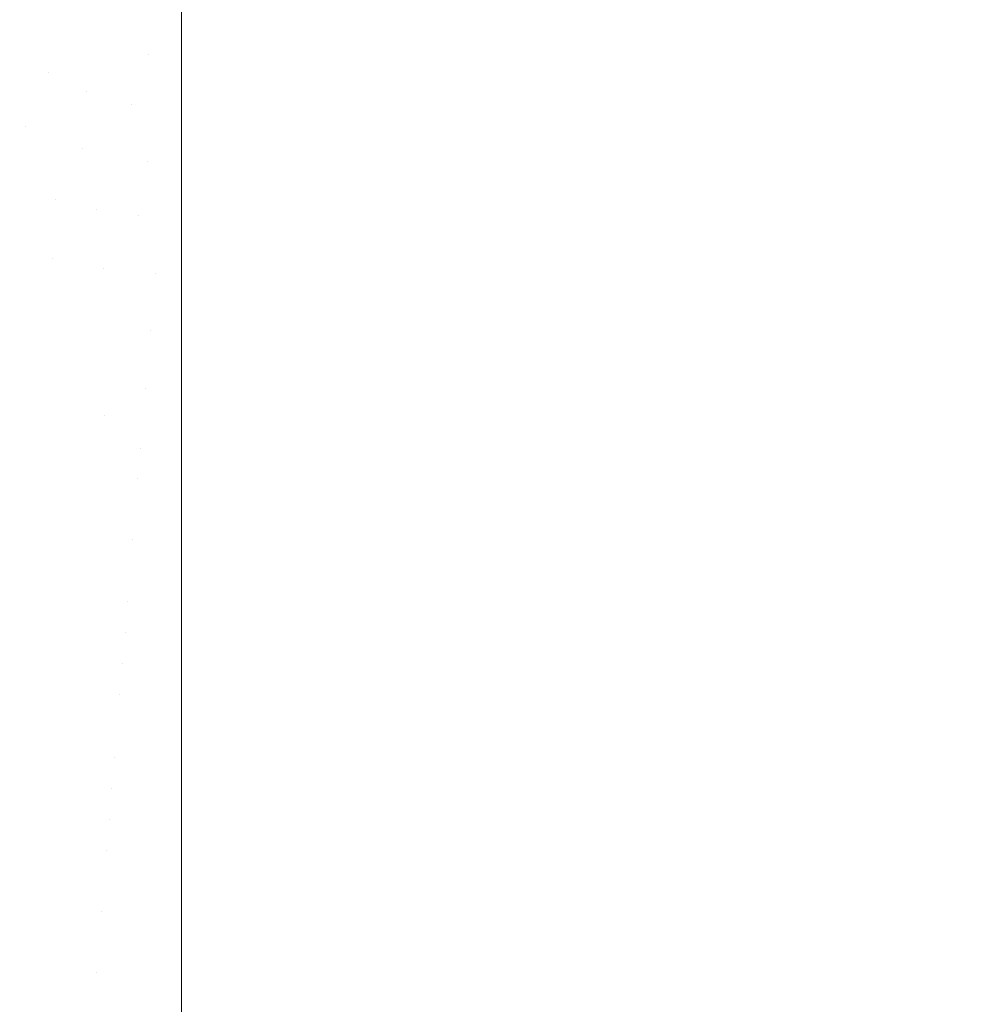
# Model space of a CAD drawing. Header units: centimetres. Extents: x -35.1 to 36.2, y 4.2 to 6.
# Tile 33 of 256: x -34.969 to -34.9062, y 4.2322 to 4.2961. Entities that reach past the tile are written whole.
import ezdxf

# ---------------------------------------------------------------- set-up
doc = ezdxf.new("R2010")
doc.units = ezdxf.units.CM
doc.header["$LTSCALE"] = 2.54
doc.layers.add('Lucido design-1', color=7, linetype='Continuous')

# ---------------------------------------------------------------- blocks, each defined once
blk = doc.blocks.new('Gruppo-4-1')
at = {"color": 7, "linetype": 'Continuous', "lineweight": 9}
for points, invisible_edges in [([(-34.970277, 4.295789, -2312.322653), (-34.966227, 4.297265, -2312.322378), (-34.966754, 4.298284, -2312.322378), (-34.971079, 4.297341, -2312.322653)], 15), ([(-34.971079, 4.297341, -2313.121687), (-34.966754, 4.298284, -2313.121962), (-34.966227, 4.297265, -2313.121962), (-34.970277, 4.295789, -2313.121687)], 15), ([(-34.961874, 4.298184, -2312.32222), (-34.965375, 4.296222, -2312.322378), (-34.964147, 4.295233, -2312.322378), (-34.961269, 4.297697, -2312.32222)], 15), ([(-34.961269, 4.297697, -2313.12212), (-34.964147, 4.295233, -2313.121962), (-34.965375, 4.296222, -2313.121962), (-34.961874, 4.298184, -2313.12212)], 15), ([(-34.961269, 4.297697, -2312.32222), (-34.964147, 4.295233, -2312.322378), (-34.962535, 4.294402, -2312.322378), (-34.960476, 4.297288, -2312.32222)], 15), ([(-34.960476, 4.297288, -2313.12212), (-34.962535, 4.294402, -2313.121962), (-34.964147, 4.295233, -2313.121962), (-34.961269, 4.297697, -2313.12212)], 15), ([(-34.968979, 4.294201, -2312.322653), (-34.965375, 4.296222, -2312.322378), (-34.966227, 4.297265, -2312.322378), (-34.970277, 4.295789, -2312.322653)], 15), ([(-34.970277, 4.295789, -2313.121687), (-34.966227, 4.297265, -2313.121962), (-34.965375, 4.296222, -2313.121962), (-34.968979, 4.294201, -2313.121687)], 15), ([(-34.960476, 4.297288, -2312.32222), (-34.962535, 4.294402, -2312.322378), (-34.9606, 4.293842, -2312.322378), (-34.959523, 4.297013, -2312.32222)], 15), ([(-34.959523, 4.297013, -2313.12212), (-34.9606, 4.293842, -2313.121962), (-34.962535, 4.294402, -2313.121962), (-34.960476, 4.297288, -2313.12212)], 15), ([(-34.959523, 4.297013, -2312.32222), (-34.9606, 4.293842, -2312.322378), (-34.958478, 4.295727, -2312.322265)], 11), ([(-34.958478, 4.295727, -2313.122075), (-34.9606, 4.293842, -2313.121962), (-34.959523, 4.297013, -2313.12212)], 11), ([(-34.958478, 4.295727, -2312.322265), (-34.958478, 4.296915, -2312.322239), (-34.959523, 4.297013, -2312.32222)], 10), ([(-34.959523, 4.297013, -2313.12212), (-34.958478, 4.296915, -2313.122101), (-34.958478, 4.295727, -2313.122075)], 9), ([(-34.958478, 4.296915, -2312.322239), (-34.958478, 4.295727, -2312.322265), (36.07398, 4.295727, -2312.322265), (36.07398, 4.296915, -2312.322239)], 10), ([(36.07398, 4.296915, -2313.122101), (36.07398, 4.295727, -2313.122075), (-34.958478, 4.295727, -2313.122075), (-34.958478, 4.296915, -2313.122101)], 10), ([(-34.967109, 4.292696, -2312.322653), (-34.964147, 4.295233, -2312.322378), (-34.965375, 4.296222, -2312.322378), (-34.968979, 4.294201, -2312.322653)], 15), ([(-34.968979, 4.294201, -2313.121687), (-34.965375, 4.296222, -2313.121962), (-34.964147, 4.295233, -2313.121962), (-34.967109, 4.292696, -2313.121687)], 15), ([(-34.964655, 4.291431, -2312.322653), (-34.962535, 4.294402, -2312.322378), (-34.964147, 4.295233, -2312.322378), (-34.967109, 4.292696, -2312.322653)], 15), ([(-34.967109, 4.292696, -2313.121687), (-34.964147, 4.295233, -2313.121962), (-34.962535, 4.294402, -2313.121962), (-34.964655, 4.291431, -2313.121687)], 15), ([(-34.958478, 4.291373, -2312.32255), (-34.958478, 4.295727, -2312.322265), (-34.9606, 4.293842, -2312.322378)], 10), ([(-34.9606, 4.293842, -2313.121962), (-34.958478, 4.295727, -2313.122075), (-34.958478, 4.291373, -2313.121789)], 9), ([(-34.958478, 4.291373, -2312.32255), (36.07398, 4.291373, -2312.32255), (36.07398, 4.295727, -2312.322265), (-34.958478, 4.295727, -2312.322265)], 5), ([(36.07398, 4.291373, -2313.121789), (-34.958478, 4.291373, -2313.121789), (-34.958478, 4.295727, -2313.122075), (36.07398, 4.295727, -2313.122075)], 5), ([(-34.971519, 4.29108, -2312.323055), (-34.970154, 4.290087, -2312.323055), (-34.967109, 4.292696, -2312.322653), (-34.968979, 4.294201, -2312.322653)], 15), ([(-34.968979, 4.294201, -2313.121687), (-34.967109, 4.292696, -2313.121687), (-34.970154, 4.290087, -2313.121285), (-34.971519, 4.29108, -2313.121285)], 15), ([(-34.961709, 4.290578, -2312.322653), (-34.9606, 4.293842, -2312.322378), (-34.962535, 4.294402, -2312.322378), (-34.964655, 4.291431, -2312.322653)], 15), ([(-34.964655, 4.291431, -2313.121687), (-34.962535, 4.294402, -2313.121962), (-34.9606, 4.293842, -2313.121962), (-34.961709, 4.290578, -2313.121687)], 15), ([(-34.9606, 4.293842, -2312.322378), (-34.961709, 4.290578, -2312.322653), (-34.958478, 4.291373, -2312.32255)], 11), ([(-34.958478, 4.291373, -2313.121789), (-34.961709, 4.290578, -2313.121687), (-34.9606, 4.293842, -2313.121962)], 11), ([(-34.967109, 4.292696, -2312.322653), (-34.970154, 4.290087, -2312.323055), (-34.968589, 4.289176, -2312.323055)], 11), ([(-34.968589, 4.289176, -2313.121285), (-34.970154, 4.290087, -2313.121285), (-34.967109, 4.292696, -2313.121687)], 11), ([(-34.968589, 4.289176, -2312.323055), (-34.966834, 4.288376, -2312.323055), (-34.964655, 4.291431, -2312.322653), (-34.967109, 4.292696, -2312.322653)], 15), ([(-34.967109, 4.292696, -2313.121687), (-34.964655, 4.291431, -2313.121687), (-34.966834, 4.288376, -2313.121285), (-34.968589, 4.289176, -2313.121285)], 15), ([(-34.964655, 4.291431, -2312.322653), (-34.966834, 4.288376, -2312.323055), (-34.964911, 4.287716, -2312.323055)], 11), ([(-34.964911, 4.287716, -2313.121285), (-34.966834, 4.288376, -2313.121285), (-34.964655, 4.291431, -2313.121687)], 11), ([(-34.964911, 4.287716, -2312.323055), (-34.962849, 4.287223, -2312.323055), (-34.961709, 4.290578, -2312.322653), (-34.964655, 4.291431, -2312.322653)], 15), ([(-34.964655, 4.291431, -2313.121687), (-34.961709, 4.290578, -2313.121687), (-34.962849, 4.287223, -2313.121285), (-34.964911, 4.287716, -2313.121285)], 15), ([(-34.961709, 4.290578, -2312.322653), (-34.958478, 4.290278, -2312.32267), (-34.958478, 4.291373, -2312.32255)], 9), ([(-34.958478, 4.291373, -2313.121789), (-34.958478, 4.290278, -2313.12167), (-34.961709, 4.290578, -2313.121687)], 10), ([(36.07398, 4.290278, -2312.32267), (36.07398, 4.291373, -2312.32255), (-34.958478, 4.291373, -2312.32255), (-34.958478, 4.290278, -2312.32267)], 10), ([(-34.958478, 4.290278, -2313.12167), (-34.958478, 4.291373, -2313.121789), (36.07398, 4.291373, -2313.121789), (36.07398, 4.290278, -2313.12167)], 10), ([(-34.968589, 4.289176, -2312.323055), (-34.970154, 4.290087, -2312.323055), (-34.97328, 4.28741, -2312.323596), (-34.971296, 4.286255, -2312.323596)], 15), ([(-34.97328, 4.28741, -2313.120744), (-34.970154, 4.290087, -2313.121285), (-34.968589, 4.289176, -2313.121285), (-34.971296, 4.286255, -2313.120744)], 15), ([(-34.961709, 4.290578, -2312.322653), (-34.962849, 4.287223, -2312.323055), (-34.958478, 4.287036, -2312.323025)], 11), ([(-34.958478, 4.287036, -2313.121314), (-34.962849, 4.287223, -2313.121285), (-34.961709, 4.290578, -2313.121687)], 11), ([(-34.958478, 4.287036, -2312.323025), (-34.958478, 4.290278, -2312.32267), (-34.961709, 4.290578, -2312.322653)], 10), ([(-34.961709, 4.290578, -2313.121687), (-34.958478, 4.290278, -2313.12167), (-34.958478, 4.287036, -2313.121314)], 9), ([(-34.958478, 4.290278, -2312.32267), (-34.958478, 4.287036, -2312.323025), (36.07398, 4.287036, -2312.323025), (36.07398, 4.290278, -2312.32267)], 10), ([(36.07398, 4.290278, -2313.12167), (36.07398, 4.287036, -2313.121314), (-34.958478, 4.287036, -2313.121314), (-34.958478, 4.290278, -2313.12167)], 10), ([(-34.971296, 4.286255, -2312.323596), (-34.969071, 4.28524, -2312.323596), (-34.966834, 4.288376, -2312.323055), (-34.968589, 4.289176, -2312.323055)], 15), ([(-34.971296, 4.286255, -2313.120744), (-34.968589, 4.289176, -2313.121285), (-34.966834, 4.288376, -2313.121285), (-34.969071, 4.28524, -2313.120744)], 15), ([(-34.964911, 4.287716, -2312.323055), (-34.966834, 4.288376, -2312.323055), (-34.969071, 4.28524, -2312.323596), (-34.966633, 4.284403, -2312.323596)], 15), ([(-34.969071, 4.28524, -2313.120744), (-34.966834, 4.288376, -2313.121285), (-34.964911, 4.287716, -2313.121285), (-34.966633, 4.284403, -2313.120744)], 15), ([(-34.966633, 4.284403, -2312.323596), (-34.964019, 4.283778, -2312.323596), (-34.962849, 4.287223, -2312.323055), (-34.964911, 4.287716, -2312.323055)], 15), ([(-34.966633, 4.284403, -2313.120744), (-34.964911, 4.287716, -2313.121285), (-34.962849, 4.287223, -2313.121285), (-34.964019, 4.283778, -2313.120744)], 15), ([(-34.960689, 4.286918, -2312.323055), (-34.962849, 4.287223, -2312.323055), (-34.964019, 4.283778, -2312.323596), (-34.961281, 4.283391, -2312.323596)], 15), ([(-34.964019, 4.283778, -2313.120744), (-34.962849, 4.287223, -2313.121285), (-34.960689, 4.286918, -2313.121285), (-34.961281, 4.283391, -2313.120744)], 15), ([(-34.958478, 4.287036, -2312.323025), (-34.962849, 4.287223, -2312.323055), (-34.960689, 4.286918, -2312.323055)], 11), ([(-34.960689, 4.286918, -2313.121285), (-34.962849, 4.287223, -2313.121285), (-34.958478, 4.287036, -2313.121314)], 11), ([(-34.961281, 4.283391, -2312.323596), (-34.958478, 4.283262, -2312.323606), (-34.958478, 4.286815, -2312.32306), (-34.960689, 4.286918, -2312.323055)], 13), ([(-34.961281, 4.283391, -2313.120744), (-34.960689, 4.286918, -2313.121285), (-34.958478, 4.286815, -2313.12128), (-34.958478, 4.283262, -2313.120734)], 11), ([(-34.960689, 4.286918, -2312.323055), (-34.958478, 4.286815, -2312.32306), (-34.958478, 4.287036, -2312.323025)], 9), ([(-34.958478, 4.287036, -2313.121314), (-34.958478, 4.286815, -2313.12128), (-34.960689, 4.286918, -2313.121285)], 10), ([(36.07398, 4.286815, -2312.32306), (36.07398, 4.287036, -2312.323025), (-34.958478, 4.287036, -2312.323025), (-34.958478, 4.286815, -2312.32306)], 10), ([(-34.958478, 4.286815, -2313.12128), (-34.958478, 4.287036, -2313.121314), (36.07398, 4.287036, -2313.121314), (36.07398, 4.286815, -2313.12128)], 10), ([(36.07398, 4.283262, -2312.323606), (36.07398, 4.286815, -2312.32306), (-34.958478, 4.286815, -2312.32306), (-34.958478, 4.283262, -2312.323606)], 10), ([(36.07398, 4.286815, -2313.12128), (36.07398, 4.283262, -2313.120734), (-34.958478, 4.283262, -2313.120734), (-34.958478, 4.286815, -2313.12128)], 10), ([(-34.969911, 4.281488, -2312.324288), (-34.968398, 4.281009, -2312.324288), (-34.966633, 4.284403, -2312.323596), (-34.969071, 4.28524, -2312.323596)], 15), ([(-34.969071, 4.28524, -2313.120744), (-34.966633, 4.284403, -2313.120744), (-34.968398, 4.281009, -2313.120052), (-34.969911, 4.281488, -2313.120052)], 15), ([(-34.966633, 4.284403, -2312.323596), (-34.968398, 4.281009, -2312.324288), (-34.966831, 4.280594, -2312.324288)], 11), ([(-34.966831, 4.280594, -2313.120052), (-34.968398, 4.281009, -2313.120052), (-34.966633, 4.284403, -2313.120744)], 11), ([(-34.966831, 4.280594, -2312.324288), (-34.965218, 4.280248, -2312.324288), (-34.964019, 4.283778, -2312.323596), (-34.966633, 4.284403, -2312.323596)], 15), ([(-34.966633, 4.284403, -2313.120744), (-34.964019, 4.283778, -2313.120744), (-34.965218, 4.280248, -2313.120052), (-34.966831, 4.280594, -2313.120052)], 15), ([(-34.964019, 4.283778, -2312.323596), (-34.965218, 4.280248, -2312.324288), (-34.963568, 4.279975, -2312.324288)], 11), ([(-34.963568, 4.279975, -2313.120052), (-34.965218, 4.280248, -2313.120052), (-34.964019, 4.283778, -2313.120744)], 11), ([(-34.963568, 4.279975, -2312.324288), (-34.961887, 4.279777, -2312.324288), (-34.961281, 4.283391, -2312.323596), (-34.964019, 4.283778, -2312.323596)], 15), ([(-34.964019, 4.283778, -2313.120744), (-34.961281, 4.283391, -2313.120744), (-34.961887, 4.279777, -2313.120052), (-34.963568, 4.279975, -2313.120052)], 15), ([(-34.961281, 4.283391, -2312.323596), (-34.961887, 4.279777, -2312.324288), (-34.960188, 4.279658, -2312.324288)], 11), ([(-34.960188, 4.279658, -2313.120052), (-34.961887, 4.279777, -2313.120052), (-34.961281, 4.283391, -2313.120744)], 11), ([(-34.958478, 4.282724, -2312.323689), (-34.961281, 4.283391, -2312.323596), (-34.960188, 4.279658, -2312.324288)], 11), ([(-34.958478, 4.282724, -2312.323689), (-34.958478, 4.283262, -2312.323606), (-34.961281, 4.283391, -2312.323596)], 10), ([(-34.960188, 4.279658, -2313.120052), (-34.961281, 4.283391, -2313.120744), (-34.958478, 4.282724, -2313.120651)], 11), ([(-34.961281, 4.283391, -2313.120744), (-34.958478, 4.283262, -2313.120734), (-34.958478, 4.282724, -2313.120651)], 9), ([(-34.958478, 4.283262, -2312.323606), (-34.958478, 4.282724, -2312.323689), (36.07398, 4.282724, -2312.323689), (36.07398, 4.283262, -2312.323606)], 10), ([(36.07398, 4.283262, -2313.120734), (36.07398, 4.282724, -2313.120651), (-34.958478, 4.282724, -2313.120651), (-34.958478, 4.283262, -2313.120734)], 10), ([(-34.960188, 4.279658, -2312.324288), (-34.958478, 4.279622, -2312.324306), (-34.958478, 4.282724, -2312.323689)], 9), ([(-34.958478, 4.282724, -2313.120651), (-34.958478, 4.279622, -2313.120034), (-34.960188, 4.279658, -2313.120052)], 10), ([(36.07398, 4.279622, -2312.324306), (36.07398, 4.282724, -2312.323689), (-34.958478, 4.282724, -2312.323689), (-34.958478, 4.279622, -2312.324306)], 10), ([(-34.958478, 4.279622, -2313.120034), (-34.958478, 4.282724, -2313.120651), (36.07398, 4.282724, -2313.120651), (36.07398, 4.279622, -2313.120034)], 10), ([(-34.971992, 4.278102, -2312.325141), (-34.970204, 4.277536, -2312.325141), (-34.968398, 4.281009, -2312.324288), (-34.969911, 4.281488, -2312.324288)], 15), ([(-34.969911, 4.281488, -2313.120052), (-34.968398, 4.281009, -2313.120052), (-34.970204, 4.277536, -2313.119198), (-34.971992, 4.278102, -2313.119198)], 15), ([(-34.966831, 4.280594, -2312.324288), (-34.968398, 4.281009, -2312.324288), (-34.970204, 4.277536, -2312.325141), (-34.968352, 4.277046, -2312.325141)], 15), ([(-34.968352, 4.277046, -2313.119198), (-34.970204, 4.277536, -2313.119198), (-34.968398, 4.281009, -2313.120052), (-34.966831, 4.280594, -2313.120052)], 15), ([(-34.968352, 4.277046, -2312.325141), (-34.966445, 4.276637, -2312.325141), (-34.965218, 4.280248, -2312.324288), (-34.966831, 4.280594, -2312.324288)], 15), ([(-34.966831, 4.280594, -2313.120052), (-34.965218, 4.280248, -2313.120052), (-34.966445, 4.276637, -2313.119198), (-34.968352, 4.277046, -2313.119198)], 15), ([(-34.963568, 4.279975, -2312.324288), (-34.965218, 4.280248, -2312.324288), (-34.966445, 4.276637, -2312.325141), (-34.964494, 4.276314, -2312.325141)], 15), ([(-34.964494, 4.276314, -2313.119198), (-34.966445, 4.276637, -2313.119198), (-34.965218, 4.280248, -2313.120052), (-34.963568, 4.279975, -2313.120052)], 15), ([(-34.964494, 4.276314, -2312.325141), (-34.962508, 4.27608, -2312.325141), (-34.961887, 4.279777, -2312.324288), (-34.963568, 4.279975, -2312.324288)], 15), ([(-34.963568, 4.279975, -2313.120052), (-34.961887, 4.279777, -2313.120052), (-34.962508, 4.27608, -2313.119198), (-34.964494, 4.276314, -2313.119198)], 15), ([(-34.960188, 4.279658, -2312.324288), (-34.961887, 4.279777, -2312.324288), (-34.962508, 4.27608, -2312.325141), (-34.960499, 4.275939, -2312.325141)], 15), ([(-34.960499, 4.275939, -2313.119198), (-34.962508, 4.27608, -2313.119198), (-34.961887, 4.279777, -2313.120052), (-34.960188, 4.279658, -2313.120052)], 15), ([(-34.958478, 4.278445, -2312.32454), (-34.960188, 4.279658, -2312.324288), (-34.960499, 4.275939, -2312.325141)], 11), ([(-34.960499, 4.275939, -2313.119198), (-34.960188, 4.279658, -2313.120052), (-34.958478, 4.278445, -2313.1198)], 11), ([(-34.958478, 4.278445, -2312.32454), (-34.958478, 4.279622, -2312.324306), (-34.960188, 4.279658, -2312.324288)], 10), ([(-34.960188, 4.279658, -2313.120052), (-34.958478, 4.279622, -2313.120034), (-34.958478, 4.278445, -2313.1198)], 9), ([(-34.958478, 4.279622, -2312.324306), (-34.958478, 4.278445, -2312.32454), (36.07398, 4.278445, -2312.32454), (36.07398, 4.279622, -2312.324306)], 10), ([(36.07398, 4.279622, -2313.120034), (36.07398, 4.278445, -2313.1198), (-34.958478, 4.278445, -2313.1198), (-34.958478, 4.279622, -2313.120034)], 10), ([(-34.960499, 4.275939, -2312.325141), (-34.958478, 4.274207, -2312.325577), (-34.958478, 4.278445, -2312.32454)], 9), ([(-34.958478, 4.278445, -2313.1198), (-34.958478, 4.274207, -2313.118763), (-34.960499, 4.275939, -2313.119198)], 10), ([(-34.958478, 4.274207, -2312.325577), (36.07398, 4.274207, -2312.325577), (36.07398, 4.278445, -2312.32454), (-34.958478, 4.278445, -2312.32454)], 5), ([(36.07398, 4.274207, -2313.118763), (-34.958478, 4.274207, -2313.118763), (-34.958478, 4.278445, -2313.1198), (36.07398, 4.278445, -2313.1198)], 5), ([(-34.968352, 4.277046, -2312.325141), (-34.970204, 4.277536, -2312.325141), (-34.972047, 4.273991, -2312.32617), (-34.969904, 4.273423, -2312.32617)], 15), ([(-34.969904, 4.273423, -2313.11817), (-34.972047, 4.273991, -2313.11817), (-34.970204, 4.277536, -2313.119198), (-34.968352, 4.277046, -2313.119198)], 15), ([(-34.969904, 4.273423, -2312.32617), (-34.967698, 4.27295, -2312.32617), (-34.966445, 4.276637, -2312.325141), (-34.968352, 4.277046, -2312.325141)], 15), ([(-34.968352, 4.277046, -2313.119198), (-34.966445, 4.276637, -2313.119198), (-34.967698, 4.27295, -2313.11817), (-34.969904, 4.273423, -2313.11817)], 15), ([(-34.964494, 4.276314, -2312.325141), (-34.966445, 4.276637, -2312.325141), (-34.967698, 4.27295, -2312.32617), (-34.96544, 4.272577, -2312.32617)], 15), ([(-34.96544, 4.272577, -2313.11817), (-34.967698, 4.27295, -2313.11817), (-34.966445, 4.276637, -2313.119198), (-34.964494, 4.276314, -2313.119198)], 15), ([(-34.96544, 4.272577, -2312.32617), (-34.963142, 4.272307, -2312.32617), (-34.962508, 4.27608, -2312.325141), (-34.964494, 4.276314, -2312.325141)], 15), ([(-34.964494, 4.276314, -2313.119198), (-34.962508, 4.27608, -2313.119198), (-34.963142, 4.272307, -2313.11817), (-34.96544, 4.272577, -2313.11817)], 15), ([(-34.960499, 4.275939, -2312.325141), (-34.962508, 4.27608, -2312.325141), (-34.963142, 4.272307, -2312.32617), (-34.960817, 4.272143, -2312.32617)], 15), ([(-34.960817, 4.272143, -2313.11817), (-34.963142, 4.272307, -2313.11817), (-34.962508, 4.27608, -2313.119198), (-34.960499, 4.275939, -2313.119198)], 15), ([(-34.958478, 4.274207, -2312.325577), (-34.960499, 4.275939, -2312.325141), (-34.960817, 4.272143, -2312.32617)], 11), ([(-34.960817, 4.272143, -2313.11817), (-34.960499, 4.275939, -2313.119198), (-34.958478, 4.274207, -2313.118763)], 11), ([(-34.960817, 4.272143, -2312.32617), (-34.958478, 4.270018, -2312.326798), (-34.958478, 4.274207, -2312.325577)], 9), ([(-34.958478, 4.274207, -2313.118763), (-34.958478, 4.270018, -2313.117542), (-34.960817, 4.272143, -2313.11817)], 10), ([(-34.958478, 4.270018, -2312.326798), (36.07398, 4.270018, -2312.326798), (36.07398, 4.274207, -2312.325577), (-34.958478, 4.274207, -2312.325577)], 5), ([(36.07398, 4.270018, -2313.117542), (-34.958478, 4.270018, -2313.117542), (-34.958478, 4.274207, -2313.118763), (36.07398, 4.274207, -2313.118763)], 5), ([(-34.968333, 4.271081, -2312.326754), (-34.967698, 4.27295, -2312.32617), (-34.969904, 4.273423, -2312.32617), (-34.970691, 4.271587, -2312.326754)], 15), ([(-34.970691, 4.271587, -2313.117586), (-34.969904, 4.273423, -2313.11817), (-34.967698, 4.27295, -2313.11817), (-34.968333, 4.271081, -2313.117586)], 15), ([(-34.965919, 4.270682, -2312.326754), (-34.96544, 4.272577, -2312.32617), (-34.967698, 4.27295, -2312.32617), (-34.968333, 4.271081, -2312.326754)], 15), ([(-34.968333, 4.271081, -2313.117586), (-34.967698, 4.27295, -2313.11817), (-34.96544, 4.272577, -2313.11817), (-34.965919, 4.270682, -2313.117586)], 15), ([(-34.963463, 4.270393, -2312.326754), (-34.963142, 4.272307, -2312.32617), (-34.96544, 4.272577, -2312.32617), (-34.965919, 4.270682, -2312.326754)], 15), ([(-34.965919, 4.270682, -2313.117586), (-34.96544, 4.272577, -2313.11817), (-34.963142, 4.272307, -2313.11817), (-34.963463, 4.270393, -2313.117586)], 15), ([(-34.960817, 4.272143, -2312.32617), (-34.963142, 4.272307, -2312.32617), (-34.963463, 4.270393, -2312.326754)], 11), ([(-34.963463, 4.270393, -2313.117586), (-34.963142, 4.272307, -2313.11817), (-34.960817, 4.272143, -2313.11817)], 11), ([(-34.970691, 4.271587, -2312.326754), (-34.971485, 4.269734, -2312.327386), (-34.968973, 4.269196, -2312.327386), (-34.968333, 4.271081, -2312.326754)], 15), ([(-34.968333, 4.271081, -2313.117586), (-34.968973, 4.269196, -2313.116954), (-34.971485, 4.269734, -2313.116954), (-34.970691, 4.271587, -2313.117586)], 15), ([(-34.963463, 4.270393, -2312.326754), (-34.96114, 4.268277, -2312.327386), (-34.960817, 4.272143, -2312.32617)], 11), ([(-34.960817, 4.272143, -2313.11817), (-34.96114, 4.268277, -2313.116954), (-34.963463, 4.270393, -2313.117586)], 11), ([(-34.96114, 4.268277, -2312.327386), (-34.958478, 4.270018, -2312.326798), (-34.960817, 4.272143, -2312.32617)], 11), ([(-34.960817, 4.272143, -2313.11817), (-34.958478, 4.270018, -2313.117542), (-34.96114, 4.268277, -2313.116954)], 11), ([(-34.968333, 4.271081, -2312.326754), (-34.968973, 4.269196, -2312.327386), (-34.966403, 4.26877, -2312.327386), (-34.965919, 4.270682, -2312.326754)], 15), ([(-34.965919, 4.270682, -2313.117586), (-34.966403, 4.26877, -2313.116954), (-34.968973, 4.269196, -2313.116954), (-34.968333, 4.271081, -2313.117586)], 15), ([(-34.965919, 4.270682, -2312.326754), (-34.966403, 4.26877, -2312.327386), (-34.963787, 4.268463, -2312.327386), (-34.963463, 4.270393, -2312.326754)], 15), ([(-34.963463, 4.270393, -2313.117586), (-34.963787, 4.268463, -2313.116954), (-34.966403, 4.26877, -2313.116954), (-34.965919, 4.270682, -2313.117586)], 15), ([(-34.963463, 4.270393, -2312.326754), (-34.963787, 4.268463, -2312.327386), (-34.96114, 4.268277, -2312.327386)], 11), ([(-34.96114, 4.268277, -2313.116954), (-34.963787, 4.268463, -2313.116954), (-34.963463, 4.270393, -2313.117586)], 11), ([(-34.969619, 4.267295, -2312.328068), (-34.968973, 4.269196, -2312.327386), (-34.971485, 4.269734, -2312.327386), (-34.972285, 4.267867, -2312.328068)], 15), ([(-34.972285, 4.267867, -2313.116272), (-34.971485, 4.269734, -2313.116954), (-34.968973, 4.269196, -2313.116954), (-34.969619, 4.267295, -2313.116272)], 15), ([(-34.958478, 4.265887, -2312.328201), (-34.958478, 4.270018, -2312.326798), (-34.96114, 4.268277, -2312.327386)], 10), ([(-34.96114, 4.268277, -2313.116954), (-34.958478, 4.270018, -2313.117542), (-34.958478, 4.265887, -2313.116139)], 9), ([(-34.958478, 4.265887, -2312.328201), (36.07398, 4.265887, -2312.328201), (36.07398, 4.270018, -2312.326798), (-34.958478, 4.270018, -2312.326798)], 5), ([(36.07398, 4.265887, -2313.116139), (-34.958478, 4.265887, -2313.116139), (-34.958478, 4.270018, -2313.117542), (36.07398, 4.270018, -2313.117542)], 5), ([(-34.96689, 4.266844, -2312.328068), (-34.966403, 4.26877, -2312.327386), (-34.968973, 4.269196, -2312.327386), (-34.969619, 4.267295, -2312.328068)], 15), ([(-34.969619, 4.267295, -2313.116272), (-34.968973, 4.269196, -2313.116954), (-34.966403, 4.26877, -2313.116954), (-34.96689, 4.266844, -2313.116272)], 15), ([(-34.964113, 4.266518, -2312.328068), (-34.963787, 4.268463, -2312.327386), (-34.966403, 4.26877, -2312.327386), (-34.96689, 4.266844, -2312.328068)], 15), ([(-34.96689, 4.266844, -2313.116272), (-34.966403, 4.26877, -2313.116954), (-34.963787, 4.268463, -2313.116954), (-34.964113, 4.266518, -2313.116272)], 15), ([(-34.961304, 4.26632, -2312.328068), (-34.96114, 4.268277, -2312.327386), (-34.963787, 4.268463, -2312.327386), (-34.964113, 4.266518, -2312.328068)], 15), ([(-34.964113, 4.266518, -2313.116272), (-34.963787, 4.268463, -2313.116954), (-34.96114, 4.268277, -2313.116954), (-34.961304, 4.26632, -2313.116272)], 15), ([(-34.96114, 4.268277, -2312.327386), (-34.961304, 4.26632, -2312.328068), (-34.958478, 4.265887, -2312.328201)], 11), ([(-34.958478, 4.265887, -2313.116139), (-34.961304, 4.26632, -2313.116272), (-34.96114, 4.268277, -2313.116954)], 11), ([(-34.969619, 4.267295, -2312.328068), (-34.970269, 4.265381, -2312.328801), (-34.967381, 4.264904, -2312.328801), (-34.96689, 4.266844, -2312.328068)], 15), ([(-34.96689, 4.266844, -2313.116272), (-34.967381, 4.264904, -2313.115539), (-34.970269, 4.265381, -2313.115539), (-34.969619, 4.267295, -2313.116272)], 15), ([(-34.96689, 4.266844, -2312.328068), (-34.967381, 4.264904, -2312.328801), (-34.964442, 4.264558, -2312.328801), (-34.964113, 4.266518, -2312.328068)], 15), ([(-34.964113, 4.266518, -2313.116272), (-34.964442, 4.264558, -2313.115539), (-34.967381, 4.264904, -2313.115539), (-34.96689, 4.266844, -2313.116272)], 15), ([(-34.964113, 4.266518, -2312.328068), (-34.964442, 4.264558, -2312.328801), (-34.961469, 4.26435, -2312.328801), (-34.961304, 4.26632, -2312.328068)], 15), ([(-34.961304, 4.26632, -2313.116272), (-34.961469, 4.26435, -2313.115539), (-34.964442, 4.264558, -2313.115539), (-34.964113, 4.266518, -2313.116272)], 15), ([(-34.958478, 4.26182, -2312.329782), (-34.958478, 4.265887, -2312.328201), (-34.961469, 4.26435, -2312.328801), (-34.961635, 4.262366, -2312.329588)], 14), ([(-34.961635, 4.262366, -2313.114752), (-34.961469, 4.26435, -2313.115539), (-34.958478, 4.265887, -2313.116139), (-34.958478, 4.26182, -2313.114558)], 11), ([(-34.961304, 4.26632, -2312.328068), (-34.961469, 4.26435, -2312.328801), (-34.958478, 4.265887, -2312.328201)], 11), ([(-34.958478, 4.265887, -2313.116139), (-34.961469, 4.26435, -2313.115539), (-34.961304, 4.26632, -2313.116272)], 11), ([(-34.958478, 4.26182, -2312.329782), (36.07398, 4.26182, -2312.329782), (36.07398, 4.265887, -2312.328201), (-34.958478, 4.265887, -2312.328201)], 5), ([(36.07398, 4.26182, -2313.114558), (-34.958478, 4.26182, -2313.114558), (-34.958478, 4.265887, -2313.116139), (36.07398, 4.265887, -2313.116139)], 5), ([(-34.967875, 4.262951, -2312.329588), (-34.967381, 4.264904, -2312.328801), (-34.970269, 4.265381, -2312.328801), (-34.970924, 4.263455, -2312.329588)], 15), ([(-34.970924, 4.263455, -2313.114752), (-34.970269, 4.265381, -2313.115539), (-34.967381, 4.264904, -2313.115539), (-34.967875, 4.262951, -2313.114752)], 15), ([(-34.964773, 4.262586, -2312.329588), (-34.964442, 4.264558, -2312.328801), (-34.967381, 4.264904, -2312.328801), (-34.967875, 4.262951, -2312.329588)], 15), ([(-34.967875, 4.262951, -2313.114752), (-34.967381, 4.264904, -2313.115539), (-34.964442, 4.264558, -2313.115539), (-34.964773, 4.262586, -2313.114752)], 15), ([(-34.961635, 4.262366, -2312.329588), (-34.961469, 4.26435, -2312.328801), (-34.964442, 4.264558, -2312.328801), (-34.964773, 4.262586, -2312.329588)], 15), ([(-34.964773, 4.262586, -2313.114752), (-34.964442, 4.264558, -2313.115539), (-34.961469, 4.26435, -2313.115539), (-34.961635, 4.262366, -2313.114752)], 15), ([(-34.970924, 4.263455, -2312.329588), (-34.971582, 4.261518, -2312.330429), (-34.968372, 4.260987, -2312.330429), (-34.967875, 4.262951, -2312.329588)], 15), ([(-34.967875, 4.262951, -2313.114752), (-34.968372, 4.260987, -2313.113911), (-34.971582, 4.261518, -2313.113911), (-34.970924, 4.263455, -2313.114752)], 15), ([(-34.967875, 4.262951, -2312.329588), (-34.968372, 4.260987, -2312.330429), (-34.965106, 4.260603, -2312.330429), (-34.964773, 4.262586, -2312.329588)], 15), ([(-34.964773, 4.262586, -2313.114752), (-34.965106, 4.260603, -2313.113911), (-34.968372, 4.260987, -2313.113911), (-34.967875, 4.262951, -2313.114752)], 15), ([(-34.964773, 4.262586, -2312.329588), (-34.965106, 4.260603, -2312.330429), (-34.961802, 4.260371, -2312.330429), (-34.961635, 4.262366, -2312.329588)], 15), ([(-34.961635, 4.262366, -2313.114752), (-34.961802, 4.260371, -2313.113911), (-34.965106, 4.260603, -2313.113911), (-34.964773, 4.262586, -2313.114752)], 15), ([(-34.961635, 4.262366, -2312.329588), (-34.961802, 4.260371, -2312.330429), (-34.958478, 4.26182, -2312.329782)], 11), ([(-34.958478, 4.26182, -2313.114558), (-34.961802, 4.260371, -2313.113911), (-34.961635, 4.262366, -2313.114752)], 11), ([(-34.968372, 4.260987, -2312.330429), (-34.971582, 4.261518, -2312.330429), (-34.972243, 4.259571, -2312.331327), (-34.968872, 4.259013, -2312.331327)], 15), ([(-34.968872, 4.259013, -2313.113013), (-34.972243, 4.259571, -2313.113013), (-34.971582, 4.261518, -2313.113911), (-34.968372, 4.260987, -2313.113911)], 15), ([(-34.96197, 4.258367, -2312.331327), (-34.958478, 4.257827, -2312.331539), (-34.958478, 4.26182, -2312.329782), (-34.961802, 4.260371, -2312.330429)], 13), ([(-34.961802, 4.260371, -2313.113911), (-34.958478, 4.26182, -2313.114558), (-34.958478, 4.257827, -2313.112801), (-34.96197, 4.258367, -2313.113013)], 13), ([(-34.958478, 4.257827, -2312.331539), (36.07398, 4.257827, -2312.331539), (36.07398, 4.26182, -2312.329782), (-34.958478, 4.26182, -2312.329782)], 5), ([(36.07398, 4.257827, -2313.112801), (-34.958478, 4.257827, -2313.112801), (-34.958478, 4.26182, -2313.114558), (36.07398, 4.26182, -2313.114558)], 5), ([(-34.968872, 4.259013, -2312.331327), (-34.965441, 4.25861, -2312.331327), (-34.965106, 4.260603, -2312.330429), (-34.968372, 4.260987, -2312.330429)], 15), ([(-34.968372, 4.260987, -2313.113911), (-34.965106, 4.260603, -2313.113911), (-34.965441, 4.25861, -2313.113013), (-34.968872, 4.259013, -2313.113013)], 15), ([(-34.961802, 4.260371, -2312.330429), (-34.965106, 4.260603, -2312.330429), (-34.965441, 4.25861, -2312.331327), (-34.96197, 4.258367, -2312.331327)], 15), ([(-34.96197, 4.258367, -2313.113013), (-34.965441, 4.25861, -2313.113013), (-34.965106, 4.260603, -2313.113911), (-34.961802, 4.260371, -2313.113911)], 15), ([(-34.968872, 4.259013, -2312.331327), (-34.972243, 4.259571, -2312.331327), (-34.972907, 4.257617, -2312.332282), (-34.969373, 4.257032, -2312.332282)], 15), ([(-34.969373, 4.257032, -2313.112058), (-34.972907, 4.257617, -2313.112058), (-34.972243, 4.259571, -2313.113013), (-34.968872, 4.259013, -2313.113013)], 15), ([(-34.969373, 4.257032, -2312.332282), (-34.965777, 4.256609, -2312.332282), (-34.965441, 4.25861, -2312.331327), (-34.968872, 4.259013, -2312.331327)], 15), ([(-34.968872, 4.259013, -2313.113013), (-34.965441, 4.25861, -2313.113013), (-34.965777, 4.256609, -2313.112058), (-34.969373, 4.257032, -2313.112058)], 15), ([(-34.96197, 4.258367, -2312.331327), (-34.965441, 4.25861, -2312.331327), (-34.965777, 4.256609, -2312.332282), (-34.962138, 4.256354, -2312.332282)], 15), ([(-34.962138, 4.256354, -2313.112058), (-34.965777, 4.256609, -2313.112058), (-34.965441, 4.25861, -2313.113013), (-34.96197, 4.258367, -2313.113013)], 15), ([(-34.962138, 4.256354, -2312.332282), (-34.958478, 4.257827, -2312.331539), (-34.96197, 4.258367, -2312.331327)], 11), ([(-34.96197, 4.258367, -2313.113013), (-34.958478, 4.257827, -2313.112801), (-34.962138, 4.256354, -2313.112058)], 11), ([(-34.958478, 4.253914, -2312.333469), (-34.958478, 4.257827, -2312.331539), (-34.962138, 4.256354, -2312.332282)], 10), ([(-34.962138, 4.256354, -2313.112058), (-34.958478, 4.257827, -2313.112801), (-34.958478, 4.253914, -2313.110871)], 9), ([(-34.958478, 4.253914, -2312.333469), (36.07398, 4.253914, -2312.333469), (36.07398, 4.257827, -2312.331539), (-34.958478, 4.257827, -2312.331539)], 5), ([(36.07398, 4.253914, -2313.110871), (-34.958478, 4.253914, -2313.110871), (-34.958478, 4.257827, -2313.112801), (36.07398, 4.257827, -2313.112801)], 5), ([(-34.966114, 4.254602, -2312.333297), (-34.965777, 4.256609, -2312.332282), (-34.969373, 4.257032, -2312.332282), (-34.969876, 4.255045, -2312.333297)], 15), ([(-34.969876, 4.255045, -2313.111043), (-34.969373, 4.257032, -2313.112058), (-34.965777, 4.256609, -2313.112058), (-34.966114, 4.254602, -2313.111043)], 15), ([(-34.962307, 4.254335, -2312.333297), (-34.962138, 4.256354, -2312.332282), (-34.965777, 4.256609, -2312.332282), (-34.966114, 4.254602, -2312.333297)], 15), ([(-34.966114, 4.254602, -2313.111043), (-34.965777, 4.256609, -2313.112058), (-34.962138, 4.256354, -2313.112058), (-34.962307, 4.254335, -2313.111043)], 15), ([(-34.962138, 4.256354, -2312.332282), (-34.962307, 4.254335, -2312.333297), (-34.958478, 4.253914, -2312.333469)], 11), ([(-34.958478, 4.253914, -2313.110871), (-34.962307, 4.254335, -2313.111043), (-34.962138, 4.256354, -2313.112058)], 11), ([(-34.969876, 4.255045, -2312.333297), (-34.97038, 4.253053, -2312.334372), (-34.966451, 4.252591, -2312.334372), (-34.966114, 4.254602, -2312.333297)], 15), ([(-34.966114, 4.254602, -2313.111043), (-34.966451, 4.252591, -2313.109968), (-34.97038, 4.253053, -2313.109968), (-34.969876, 4.255045, -2313.111043)], 15), ([(-34.966114, 4.254602, -2312.333297), (-34.966451, 4.252591, -2312.334372), (-34.962476, 4.252312, -2312.334372), (-34.962307, 4.254335, -2312.333297)], 15), ([(-34.962307, 4.254335, -2313.111043), (-34.962476, 4.252312, -2313.109968), (-34.966451, 4.252591, -2313.109968), (-34.966114, 4.254602, -2313.111043)], 15), ([(-34.962307, 4.254335, -2312.333297), (-34.962476, 4.252312, -2312.334372), (-34.958478, 4.253914, -2312.333469)], 11), ([(-34.958478, 4.253914, -2313.110871), (-34.962476, 4.252312, -2313.109968), (-34.962307, 4.254335, -2313.111043)], 11), ([(-34.958478, 4.250089, -2312.335567), (-34.958478, 4.253914, -2312.333469), (-34.962476, 4.252312, -2312.334372)], 10), ([(-34.962476, 4.252312, -2313.109968), (-34.958478, 4.253914, -2313.110871), (-34.958478, 4.250089, -2313.108773)], 9), ([(-34.958478, 4.250089, -2312.335567), (36.07398, 4.250089, -2312.335567), (36.07398, 4.253914, -2312.333469), (-34.958478, 4.253914, -2312.333469)], 5), ([(36.07398, 4.250089, -2313.108773), (-34.958478, 4.250089, -2313.108773), (-34.958478, 4.253914, -2313.110871), (36.07398, 4.253914, -2313.110871)], 5), ([(-34.966789, 4.250578, -2312.335509), (-34.966451, 4.252591, -2312.334372), (-34.97038, 4.253053, -2312.334372), (-34.970885, 4.251059, -2312.335509)], 15), ([(-34.970885, 4.251059, -2313.108831), (-34.97038, 4.253053, -2313.109968), (-34.966451, 4.252591, -2313.109968), (-34.966789, 4.250578, -2313.108831)], 15), ([(-34.962646, 4.250287, -2312.335509), (-34.962476, 4.252312, -2312.334372), (-34.966451, 4.252591, -2312.334372), (-34.966789, 4.250578, -2312.335509)], 15), ([(-34.966789, 4.250578, -2313.108831), (-34.966451, 4.252591, -2313.109968), (-34.962476, 4.252312, -2313.109968), (-34.962646, 4.250287, -2313.108831)], 15), ([(-34.962476, 4.252312, -2312.334372), (-34.962646, 4.250287, -2312.335509), (-34.958478, 4.250089, -2312.335567)], 11), ([(-34.958478, 4.250089, -2313.108773), (-34.962646, 4.250287, -2313.108831), (-34.962476, 4.252312, -2313.109968)], 11), ([(-34.970885, 4.251059, -2312.335509), (-34.971389, 4.249065, -2312.33671), (-34.967127, 4.248564, -2312.33671), (-34.966789, 4.250578, -2312.335509)], 15), ([(-34.966789, 4.250578, -2313.108831), (-34.967127, 4.248564, -2313.10763), (-34.971389, 4.249065, -2313.10763), (-34.970885, 4.251059, -2313.108831)], 15), ([(-34.966789, 4.250578, -2312.335509), (-34.967127, 4.248564, -2312.33671), (-34.962815, 4.248261, -2312.33671), (-34.962646, 4.250287, -2312.335509)], 15), ([(-34.962646, 4.250287, -2313.108831), (-34.962815, 4.248261, -2313.10763), (-34.967127, 4.248564, -2313.10763), (-34.966789, 4.250578, -2313.108831)], 15), ([(-34.958478, 4.250089, -2312.335567), (-34.962646, 4.250287, -2312.335509), (-34.962815, 4.248261, -2312.33671)], 11), ([(-34.962815, 4.248261, -2313.10763), (-34.962646, 4.250287, -2313.108831), (-34.958478, 4.250089, -2313.108773)], 11), ([(-34.962815, 4.248261, -2312.33671), (-34.958478, 4.246359, -2312.337831), (-34.958478, 4.250089, -2312.335567)], 9), ([(-34.958478, 4.250089, -2313.108773), (-34.958478, 4.246359, -2313.106509), (-34.962815, 4.248261, -2313.10763)], 10), ([(-34.958478, 4.246359, -2312.337831), (36.07398, 4.246359, -2312.337831), (36.07398, 4.250089, -2312.335567), (-34.958478, 4.250089, -2312.335567)], 5), ([(36.07398, 4.246359, -2313.106509), (-34.958478, 4.246359, -2313.106509), (-34.958478, 4.250089, -2313.108773), (36.07398, 4.250089, -2313.108773)], 5), ([(-34.967465, 4.246553, -2312.337975), (-34.967127, 4.248564, -2312.33671), (-34.971389, 4.249065, -2312.33671), (-34.971893, 4.247073, -2312.337975)], 15), ([(-34.971893, 4.247073, -2313.106365), (-34.971389, 4.249065, -2313.10763), (-34.967127, 4.248564, -2313.10763), (-34.967465, 4.246553, -2313.106365)], 15), ([(-34.962985, 4.246238, -2312.337975), (-34.962815, 4.248261, -2312.33671), (-34.967127, 4.248564, -2312.33671), (-34.967465, 4.246553, -2312.337975)], 15), ([(-34.967465, 4.246553, -2313.106365), (-34.967127, 4.248564, -2313.10763), (-34.962815, 4.248261, -2313.10763), (-34.962985, 4.246238, -2313.106365)], 15), ([(-34.958478, 4.246359, -2312.337831), (-34.962815, 4.248261, -2312.33671), (-34.962985, 4.246238, -2312.337975)], 11), ([(-34.962985, 4.246238, -2313.106365), (-34.962815, 4.248261, -2313.10763), (-34.958478, 4.246359, -2313.106509)], 11), ([(-34.971893, 4.247073, -2312.337975), (-34.972396, 4.245085, -2312.339306), (-34.967802, 4.244546, -2312.339306), (-34.967465, 4.246553, -2312.337975)], 15), ([(-34.967465, 4.246553, -2313.106365), (-34.967802, 4.244546, -2313.105034), (-34.972396, 4.245085, -2313.105034), (-34.971893, 4.247073, -2313.106365)], 15), ([(-34.967465, 4.246553, -2312.337975), (-34.967802, 4.244546, -2312.339306), (-34.963153, 4.244219, -2312.339306), (-34.962985, 4.246238, -2312.337975)], 15), ([(-34.962985, 4.246238, -2313.106365), (-34.963153, 4.244219, -2313.105034), (-34.967802, 4.244546, -2313.105034), (-34.967465, 4.246553, -2313.106365)], 15), ([(-34.958478, 4.246359, -2312.337831), (-34.962985, 4.246238, -2312.337975), (-34.963153, 4.244219, -2312.339306)], 11), ([(-34.963153, 4.244219, -2312.339306), (-34.958478, 4.242731, -2312.340255), (-34.958478, 4.246359, -2312.337831)], 9), ([(-34.958478, 4.246359, -2313.106509), (-34.958478, 4.242731, -2313.104085), (-34.963153, 4.244219, -2313.105034)], 10), ([(-34.963153, 4.244219, -2313.105034), (-34.962985, 4.246238, -2313.106365), (-34.958478, 4.246359, -2313.106509)], 11), ([(-34.958478, 4.242731, -2312.340255), (36.07398, 4.242731, -2312.340255), (36.07398, 4.246359, -2312.337831), (-34.958478, 4.246359, -2312.337831)], 5), ([(36.07398, 4.242731, -2313.104085), (-34.958478, 4.242731, -2313.104085), (-34.958478, 4.246359, -2313.106509), (36.07398, 4.246359, -2313.106509)], 5), ([(-34.968138, 4.242546, -2312.340704), (-34.967802, 4.244546, -2312.339306), (-34.972396, 4.245085, -2312.339306), (-34.972897, 4.243105, -2312.340704)], 15), ([(-34.972897, 4.243105, -2313.103636), (-34.972396, 4.245085, -2313.105034), (-34.967802, 4.244546, -2313.105034), (-34.968138, 4.242546, -2313.103636)], 15), ([(-34.963322, 4.242208, -2312.340704), (-34.963153, 4.244219, -2312.339306), (-34.967802, 4.244546, -2312.339306), (-34.968138, 4.242546, -2312.340704)], 15), ([(-34.968138, 4.242546, -2313.103636), (-34.967802, 4.244546, -2313.105034), (-34.963153, 4.244219, -2313.105034), (-34.963322, 4.242208, -2313.103636)], 15), ([(-34.958478, 4.242731, -2312.340255), (-34.963153, 4.244219, -2312.339306), (-34.963322, 4.242208, -2312.340704)], 11), ([(-34.963322, 4.242208, -2313.103636), (-34.963153, 4.244219, -2313.105034), (-34.958478, 4.242731, -2313.104085)], 11), ([(-34.972897, 4.243105, -2312.340704), (-34.973396, 4.241134, -2312.34217), (-34.968472, 4.240556, -2312.34217), (-34.968138, 4.242546, -2312.340704)], 15), ([(-34.968138, 4.242546, -2313.103636), (-34.968472, 4.240556, -2313.10217), (-34.973396, 4.241134, -2313.10217), (-34.972897, 4.243105, -2313.103636)], 15), ([(-34.968138, 4.242546, -2312.340704), (-34.968472, 4.240556, -2312.34217), (-34.963489, 4.240206, -2312.34217), (-34.963322, 4.242208, -2312.340704)], 15), ([(-34.963322, 4.242208, -2313.103636), (-34.963489, 4.240206, -2313.10217), (-34.968472, 4.240556, -2313.10217), (-34.968138, 4.242546, -2313.103636)], 15), ([(-34.963322, 4.242208, -2312.340704), (-34.963489, 4.240206, -2312.34217), (-34.958478, 4.239213, -2312.342835), (-34.958478, 4.242731, -2312.340255)], 11), ([(-34.958478, 4.242731, -2313.104085), (-34.958478, 4.239213, -2313.101505), (-34.963489, 4.240206, -2313.10217), (-34.963322, 4.242208, -2313.103636)], 14), ([(-34.958478, 4.239213, -2312.342835), (36.07398, 4.239213, -2312.342835), (36.07398, 4.242731, -2312.340255), (-34.958478, 4.242731, -2312.340255)], 5), ([(36.07398, 4.239213, -2313.101505), (-34.958478, 4.239213, -2313.101505), (-34.958478, 4.242731, -2313.104085), (36.07398, 4.242731, -2313.104085)], 5), ([(-34.968804, 4.238578, -2312.343704), (-34.968472, 4.240556, -2312.34217), (-34.973396, 4.241134, -2312.34217), (-34.973892, 4.239176, -2312.343704)], 15), ([(-34.973892, 4.239176, -2313.100635), (-34.973396, 4.241134, -2313.10217), (-34.968472, 4.240556, -2313.10217), (-34.968804, 4.238578, -2313.100635)], 15), ([(-34.963656, 4.238216, -2312.343704), (-34.963489, 4.240206, -2312.34217), (-34.968472, 4.240556, -2312.34217), (-34.968804, 4.238578, -2312.343704)], 15), ([(-34.968804, 4.238578, -2313.100635), (-34.968472, 4.240556, -2313.10217), (-34.963489, 4.240206, -2313.10217), (-34.963656, 4.238216, -2313.100635)], 15), ([(-34.958478, 4.239213, -2312.342835), (-34.963489, 4.240206, -2312.34217), (-34.963656, 4.238216, -2312.343704)], 11), ([(-34.963656, 4.238216, -2313.100635), (-34.963489, 4.240206, -2313.10217), (-34.958478, 4.239213, -2313.101505)], 11), ([(-34.973892, 4.239176, -2312.343704), (-34.974383, 4.237232, -2312.345308), (-34.969133, 4.236615, -2312.345308), (-34.968804, 4.238578, -2312.343704)], 15), ([(-34.968804, 4.238578, -2313.100635), (-34.969133, 4.236615, -2313.099031), (-34.974383, 4.237232, -2313.099031), (-34.973892, 4.239176, -2313.100635)], 15), ([(-34.963656, 4.238216, -2312.343704), (-34.963821, 4.236242, -2312.345308), (-34.958478, 4.23581, -2312.345566), (-34.958478, 4.239213, -2312.342835)], 11), ([(-34.958478, 4.239213, -2313.101505), (-34.958478, 4.23581, -2313.098774), (-34.963821, 4.236242, -2313.099031), (-34.963656, 4.238216, -2313.100635)], 14), ([(-34.958478, 4.23581, -2312.345566), (36.07398, 4.23581, -2312.345566), (36.07398, 4.239213, -2312.342835), (-34.958478, 4.239213, -2312.342835)], 5), ([(36.07398, 4.23581, -2313.098774), (-34.958478, 4.23581, -2313.098774), (-34.958478, 4.239213, -2313.101505), (36.07398, 4.239213, -2313.101505)], 5), ([(-34.968804, 4.238578, -2312.343704), (-34.969133, 4.236615, -2312.345308), (-34.963821, 4.236242, -2312.345308), (-34.963656, 4.238216, -2312.343704)], 15), ([(-34.963656, 4.238216, -2313.100635), (-34.963821, 4.236242, -2313.099031), (-34.969133, 4.236615, -2313.099031), (-34.968804, 4.238578, -2313.100635)], 15), ([(-34.963985, 4.234287, -2312.346983), (-34.963821, 4.236242, -2312.345308), (-34.969133, 4.236615, -2312.345308), (-34.969459, 4.234671, -2312.346983)], 15), ([(-34.969459, 4.234671, -2313.097357), (-34.969133, 4.236615, -2313.099031), (-34.963821, 4.236242, -2313.099031), (-34.963985, 4.234287, -2313.097357)], 15), ([(-34.958478, 4.23581, -2312.345566), (-34.963821, 4.236242, -2312.345308), (-34.963985, 4.234287, -2312.346983)], 11), ([(-34.963985, 4.234287, -2313.097357), (-34.963821, 4.236242, -2313.099031), (-34.958478, 4.23581, -2313.098774)], 11), ([(-34.958478, 4.23253, -2312.348442), (-34.958478, 4.23581, -2312.345566), (-34.963985, 4.234287, -2312.346983)], 10), ([(-34.963985, 4.234287, -2313.097357), (-34.958478, 4.23581, -2313.098774), (-34.958478, 4.23253, -2313.095898)], 9), ([(-34.958478, 4.23253, -2312.348442), (36.07398, 4.23253, -2312.348442), (36.07398, 4.23581, -2312.345566), (-34.958478, 4.23581, -2312.345566)], 5), ([(36.07398, 4.23253, -2313.095898), (-34.958478, 4.23253, -2313.095898), (-34.958478, 4.23581, -2313.098774), (36.07398, 4.23581, -2313.098774)], 5), ([(-34.969459, 4.234671, -2312.346983), (-34.969782, 4.232748, -2312.348727), (-34.964147, 4.232352, -2312.348727), (-34.963985, 4.234287, -2312.346983)], 15), ([(-34.963985, 4.234287, -2313.097357), (-34.964147, 4.232352, -2313.095613), (-34.969782, 4.232748, -2313.095613), (-34.969459, 4.234671, -2313.097357)], 15), ([(-34.963985, 4.234287, -2312.346983), (-34.964147, 4.232352, -2312.348727), (-34.958478, 4.23253, -2312.348442)], 11), ([(-34.958478, 4.23253, -2313.095898), (-34.964147, 4.232352, -2313.095613), (-34.963985, 4.234287, -2313.097357)], 11), ([(-34.964306, 4.230442, -2312.350543), (-34.964147, 4.232352, -2312.348727), (-34.969782, 4.232748, -2312.348727), (-34.970101, 4.230849, -2312.350543)], 15), ([(-34.970101, 4.230849, -2313.093797), (-34.969782, 4.232748, -2313.095613), (-34.964147, 4.232352, -2313.095613), (-34.964306, 4.230442, -2313.093797)], 15), ([(-34.958478, 4.229378, -2312.351459), (-34.958478, 4.23253, -2312.348442), (-34.964147, 4.232352, -2312.348727), (-34.964306, 4.230442, -2312.350543)], 14), ([(-34.964306, 4.230442, -2313.093797), (-34.964147, 4.232352, -2313.095613), (-34.958478, 4.23253, -2313.095898), (-34.958478, 4.229378, -2313.092881)], 11), ([(-34.958478, 4.229378, -2312.351459), (36.07398, 4.229378, -2312.351459), (36.07398, 4.23253, -2312.348442), (-34.958478, 4.23253, -2312.348442)], 5), ([(36.07398, 4.229378, -2313.092881), (-34.958478, 4.229378, -2313.092881), (-34.958478, 4.23253, -2313.095898), (36.07398, 4.23253, -2313.095898)], 5)]:
    blk.add_3dface(points, dxfattribs=dict(at, invisible_edges=invisible_edges))

msp = doc.modelspace()

# ---------------------------------------------------------------- block references
at = {"layer": 'Lucido design-1', "color": 7}
msp.add_blockref('Gruppo-4-1', (0, 0), dxfattribs=at)

doc.saveas('drawing.dxf')
